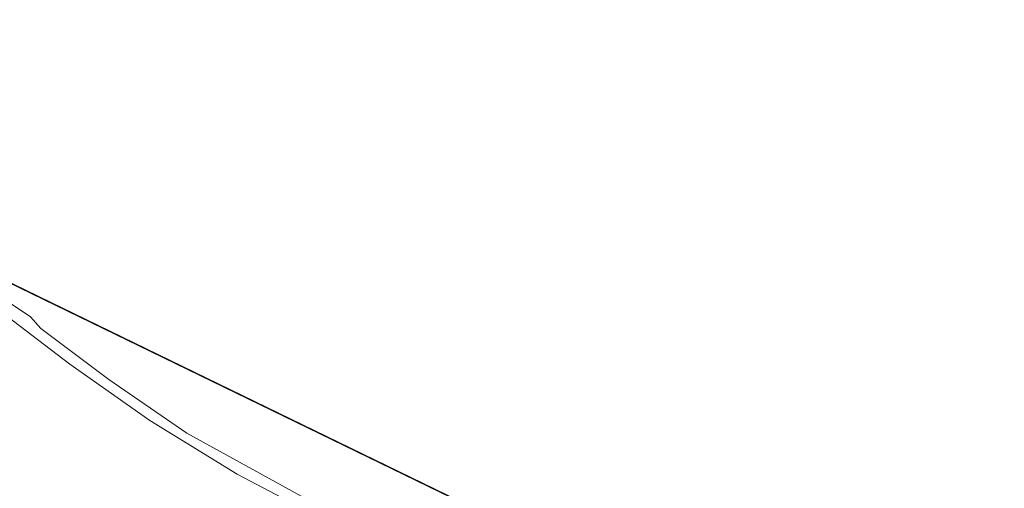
# Model space of a CAD drawing. Header units: metres. Extents: x 1805.4 to 1831.8, y 4163.9 to 4182.5.
# Tile 22 of 26: x 1821.4 to 1824.9, y 4172.7 to 4174.4. Entities that reach past the tile are written whole.
import ezdxf

# ---------------------------------------------------------------- set-up
doc = ezdxf.new("R2010")
doc.units = ezdxf.units.M
for name, color, linetype, lineweight in [('B-XX-GR-BEPLANTING_CULTUUR_BOSPLANTSOEN-GV', 253, 'Continuous', 0), ('B-XX-GR-GRAS-GV', 253, 'Continuous', 0), ('X-XX-AL-TEKENBLAD-S', 7, 'Continuous', 25)]:
    doc.layers.add(name, color=color, linetype=linetype, lineweight=lineweight)

msp = doc.modelspace()

# ---------------------------------------------------------------- linework, layer by layer
at = {"layer": 'B-XX-GR-BEPLANTING_CULTUUR_BOSPLANTSOEN-GV', "flags": 128}
msp.add_lwpolyline([(1821.2406, 4173.3528), (1821.5316, 4173.1312), (1821.816, 4172.9314), (1822.1256, 4172.7409), (1822.3981, 4172.598), (1822.7104, 4172.4444), (1822.728, 4172.4827), (1822.4744, 4172.5969), (1821.947, 4172.8864), (1821.6705, 4173.0769), (1821.4284, 4173.2582), (1821.3914, 4173.2992), (1821.2214, 4173.4133)], dxfattribs=at)
at = {"layer": 'B-XX-GR-GRAS-GV', "flags": 128}
for points in [[(1821.2181, 4173.4692), (1821.2098, 4173.4386), (1821.212, 4173.4196), (1821.2173, 4173.416), (1821.2214, 4173.4133), (1821.3914, 4173.2992), (1821.4284, 4173.2582), (1821.6705, 4173.0769), (1821.947, 4172.8864), (1822.4744, 4172.5969), (1822.728, 4172.4827), (1822.7944, 4172.4528), (1822.8605, 4172.5914), (1822.8797, 4172.6467), (1822.8799, 4172.6615)], [(1822.3981, 4172.598), (1822.1256, 4172.7409), (1821.816, 4172.9314), (1821.5316, 4173.1312), (1821.2406, 4173.3528)]]:
    msp.add_lwpolyline(points, dxfattribs=at)
at = {"layer": 'X-XX-AL-TEKENBLAD-S', "const_width": 0.005, "flags": 128}
msp.add_lwpolyline([(1819.4035, 4174.3513), (1824.8469, 4171.7054), (1823.8323, 4169.618), (1818.3889, 4172.2639)], close=True, dxfattribs=at)

doc.saveas('drawing.dxf')
